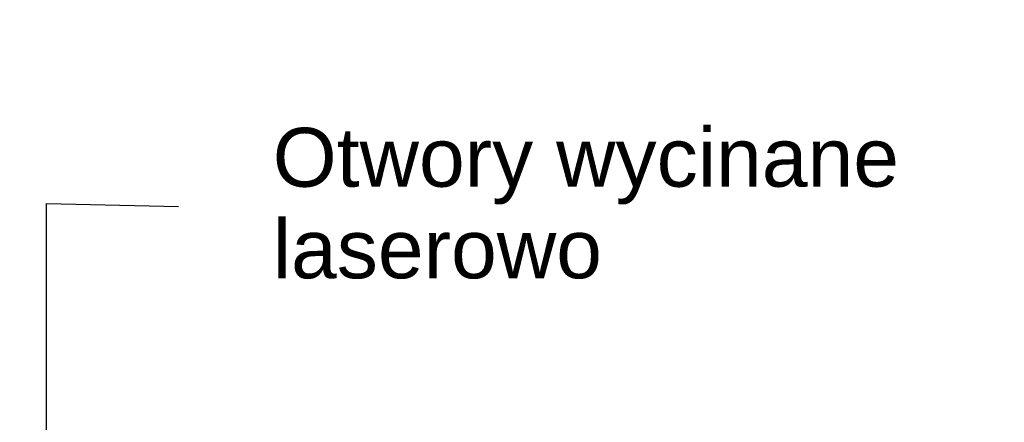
# Model space of a CAD drawing. Header units: millimetres. Extents: x 64850 to 1435566, y -594079 to 57306.
# Tile 114 of 121: x 1414595 to 1415431, y -591301 to -590959. Entities that reach past the tile are written whole.
import ezdxf

# ---------------------------------------------------------------- set-up
doc = ezdxf.new("R2010")
doc.units = ezdxf.units.MM
doc.header["$MEASUREMENT"] = 0
doc.linetypes.add('Wipeout_Contour', pattern=[1000, 0, -1000])
doc.layers.add('Opisy - Etykiety_Nr_pióra__1', color=7, linetype='Continuous', lineweight=13)
doc.styles.add('STYL_AUTOMATYCZNY_1', font='arial.ttf')
doc.dimstyles.new('STYL_AUTOMATYCZNY__8', dxfattribs={"dimtxt": 0.18, "dimasz": 91.2, "dimexe": 0.18, "dimexo": 0.0625, "dimgap": 0, "dimtad": 0, "dimtih": 1, "dimtoh": 1, "dimdec": 4, "dimzin": 0, "dimdsep": 46, "dimcen": 0.09, "dimadec": 0, "dimazin": 0, "dimtfac": 1, "dimtdec": 4, "dimtmove": 0, "dimatfit": 3, "dimldrblk": 'ARROWHEAD_11', "dimfxl": 1, "dimtolj": 1, "dimtzin": 0, "dimarcsym": 0})

# ---------------------------------------------------------------- blocks, each defined once
blk = doc.blocks.new('ARROWHEAD_11')
at = {"color": 0, "linetype": 'Continuous', "lineweight": 0}
blk.add_line((0, 0), (-1, 0), dxfattribs=at)
at = {"color": 0, "linetype": 'Continuous', "lineweight": 0, "const_width": 0.25, "flags": 128}
blk.add_lwpolyline([(-0.125, 0, 1), (0.125, 0, 1)], format="xyb", close=True, dxfattribs=at)

msp = doc.modelspace()

# ---------------------------------------------------------------- wipeouts: each hides what was drawn before it
at = {"color": 7, "linetype": 'Wipeout_Contour', "lineweight": 13, "ltscale": 7667647.886879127}
msp.add_wipeout([(1414730.26, -591275.89), (1415431.4, -591275.89), (1415431.4, -590958.75), (1414730.26, -590958.75)], dxfattribs=at).dxf.layer = 'Opisy - Etykiety_Nr_pióra__1'

# ---------------------------------------------------------------- next in the draw order: texts
at = {"layer": 'Opisy - Etykiety_Nr_pióra__1', "color": 7, "linetype": 'Continuous', "lineweight": 13, "insert": (1414810.26, -591114.87), "char_height": 50, "attachment_point": 4, "line_spacing_factor": 0.933377, "style": 'STYL_AUTOMATYCZNY_1'}
msp.add_mtext('\\A1;{\\pql;\\fArial|b0|i0|c238|p0;\\W1.000000;Otwory wycinane \\P\\pql;\\fArial|b0|i0|c238|p0;\\W1.000000;laserowo }', dxfattribs=at)

# ---------------------------------------------------------------- next in the draw order: leaders
at = {"layer": 'Opisy - Etykiety_Nr_pióra__1', "color": 7, "linetype": 'Continuous', "lineweight": 13, "annotation_type": 0, "has_hookline": 1, "hookline_direction": 0, "text_width": 525.1}
msp.add_leader([(1414618.2, -591693.18), (1414618.2, -591114.87), (1414730.26, -591117.32)], dimstyle='STYL_AUTOMATYCZNY__8', dxfattribs=at)

doc.saveas('drawing.dxf')
